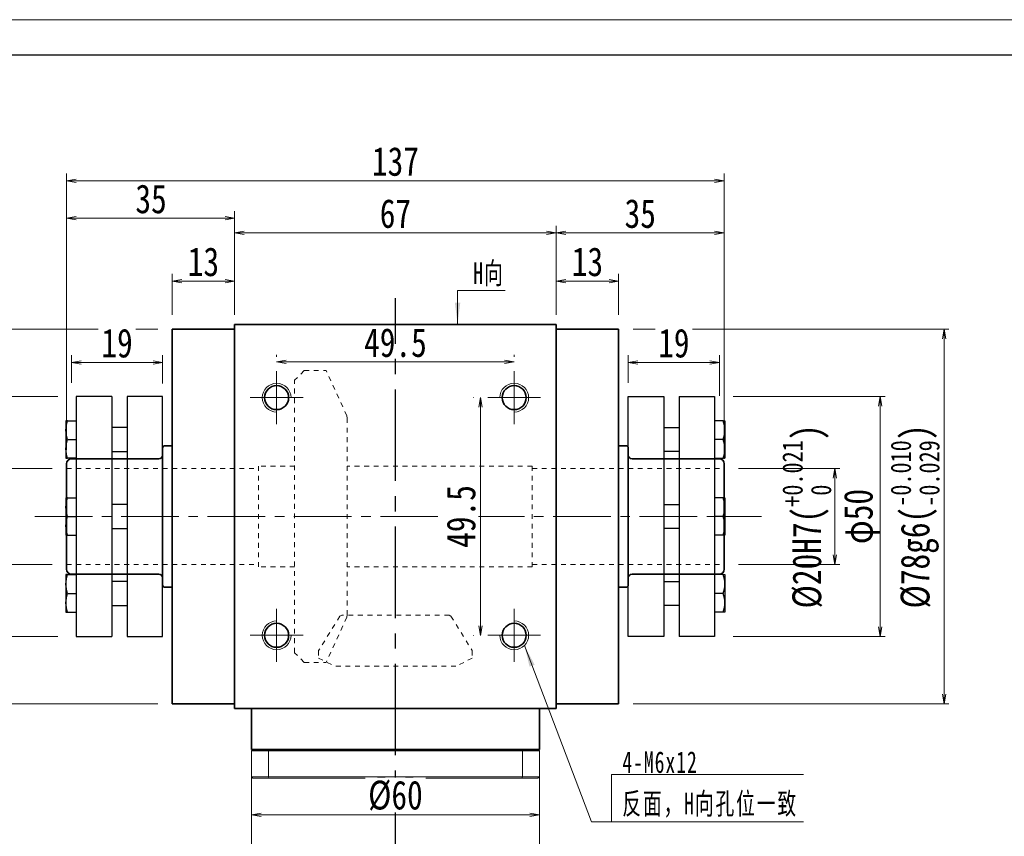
# Model space of a CAD drawing. Header units: millimetres. Extents: x -40 to 588, y -26 to 413.
# Tile 4 of 10: x 69 to 274, y 243 to 413. Entities that reach past the tile are written whole.
import ezdxf

# ---------------------------------------------------------------- set-up
doc = ezdxf.new("R2010")
doc.units = ezdxf.units.MM
for name, pattern in [('CENTER2', [28.575, 19.05, -3.175, 3.175, -3.175]), ('点画线', [18, 12, -2, 2, -2]), ('虚线', [2, 1, -1])]:
    doc.linetypes.add(name, pattern=pattern)
doc.layers.add('3中心线层', color=1, linetype='CENTER2')
for name, color, linetype, lineweight in [('EB0_1', 7, 'Continuous', 35), ('中心线层', 1, '点画线', 18), ('图框_外框线', 7, 'Continuous', 18), ('尺寸线层', 3, 'Continuous', 18), ('粗实线层', 7, 'Continuous', 35), ('虚线层_1', 6, '虚线', 18)]:
    doc.layers.add(name, color=color, linetype=linetype, lineweight=lineweight)
doc.styles.add('宋体', font='SimSun.ttf', dxfattribs={"width": 0.8})
doc.styles.add('标准', font='txt', dxfattribs={"width": 0.667})
doc.dimstyles.new('A水平标注$0', dxfattribs={"dimtxt": 3.5, "dimasz": 2, "dimexe": 1.5, "dimexo": 3, "dimgap": 1.1, "dimtad": 1, "dimtoh": 1, "dimdec": 4, "dimdsep": 46, "dimtxsty": '宋体', "dimblk": 'OPEN', "dimcen": 3, "dimclrd": 3, "dimclre": 3, "dimclrt": 6, "dimadec": 0, "dimazin": 0, "dimtm": 1e-09, "dimtfac": 1, "dimtdec": 4, "dimtix": 1, "dimtmove": 0, "dimatfit": 3, "dimldrblk": 'OPEN', "dimfxl": 1, "dimtfill": 1, "dimtfillclr": 256, "dimlwd": 13, "dimlwe": 13, "dimarcsym": 0})
doc.dimstyles.new('D直径标注φ25', dxfattribs={"dimtxt": 3.5, "dimasz": 2, "dimexe": 1, "dimexo": 3, "dimtad": 1, "dimtoh": 1, "dimdec": 1, "dimdsep": 46, "dimtxsty": '宋体', "dimblk": 'OPEN', "dimcen": 3, "dimclrd": 3, "dimclre": 3, "dimclrt": 130, "dimadec": 0, "dimazin": 0, "dimtm": 1e-09, "dimtfac": 1, "dimtdec": 1, "dimtmove": 0, "dimatfit": 0, "dimldrblk": 'OPEN', "dimfxl": 1, "dimtfill": 1, "dimtfillclr": 256, "dimlwd": 13, "dimlwe": 13, "dimarcsym": 0})

# ---------------------------------------------------------------- blocks, each defined once
blk = doc.blocks.new('_Open')
at = {"color": 0, "linetype": 'ByBlock', "lineweight": -2}
for p, q in [((-1, 0.17), (0, 0)), ((-1, -0.17), (0, 0)), ((0, 0), (-1, 0))]:
    blk.add_line(p, q, dxfattribs=at)
blk = doc.blocks.new('*D19')
at = {"layer": 'Defpoints', "color": 0, "transparency": 16777216}
for p in [(100.98, 348.11), (36.66, 270.11), (100.98, 270.11)]:
    blk.add_point(p, dxfattribs=at)
at = {"layer": '尺寸线层', "color": 3, "lineweight": 13, "transparency": 16777216}
for p, q in [((97.98, 348.11), (35.66, 348.11)), ((36.66, 346.11), (36.66, 272.11)), ((97.98, 270.11), (35.66, 270.11))]:
    blk.add_line(p, q, dxfattribs=at)
at = {"layer": '尺寸线层', "color": 3, "lineweight": 13, "transparency": 16777216, "xscale": 2, "yscale": 2, "zscale": 2}
for p, rotation in [((36.66, 348.11), 90), ((36.66, 270.11), 270)]:
    blk.add_blockref('_Open', p, dxfattribs=dict(at, rotation=rotation))
at = {"layer": '尺寸线层', "color": 130, "transparency": 16777216, "insert": (30.61, 309.2), "char_height": 6, "attachment_point": 5, "rotation": 90, "style": '宋体'}
blk.add_mtext('{\\A1;\\A1;%%C78g6({\\H0.707107x;\\S-0.010^ -0.029;})}', dxfattribs=at)
blk = doc.blocks.new('*D20')
at = {"layer": 'Defpoints', "color": 0, "transparency": 16777216}
for p in [(193.98, 348.11), (193.98, 270.11), (261.78, 270.11)]:
    blk.add_point(p, dxfattribs=at)
at = {"layer": '尺寸线层', "color": 3, "lineweight": 13, "transparency": 16777216}
for p, q in [((196.98, 348.11), (262.78, 348.11)), ((261.78, 346.11), (261.78, 272.11)), ((196.98, 270.11), (262.78, 270.11))]:
    blk.add_line(p, q, dxfattribs=at)
at = {"layer": '尺寸线层', "color": 3, "lineweight": 13, "transparency": 16777216, "xscale": 2, "yscale": 2, "zscale": 2}
for p, rotation in [((261.78, 348.11), 90), ((261.78, 270.11), 270)]:
    blk.add_blockref('_Open', p, dxfattribs=dict(at, rotation=rotation))
at = {"layer": '尺寸线层', "color": 130, "transparency": 16777216, "insert": (255.73, 309.11), "char_height": 6, "attachment_point": 5, "rotation": 90, "style": '宋体'}
blk.add_mtext('{\\A1;\\A1;%%C78g6({\\H0.707107x;\\S-0.010^ -0.029;})}', dxfattribs=at)
blk = doc.blocks.new('*D21')
at = {"layer": 'Defpoints', "color": 0, "transparency": 16777216}
for p in [(180.98, 368.17), (113.98, 349.11), (180.98, 349.11)]:
    blk.add_point(p, dxfattribs=at)
at = {"layer": '尺寸线层', "color": 3, "lineweight": 13, "transparency": 16777216}
for p, q in [((113.98, 352.11), (113.98, 369.67)), ((180.98, 352.11), (180.98, 369.67)), ((115.98, 368.17), (178.98, 368.17))]:
    blk.add_line(p, q, dxfattribs=at)
at = {"layer": '尺寸线层', "color": 3, "lineweight": 13, "transparency": 16777216, "xscale": 2, "yscale": 2, "zscale": 2, "rotation": 180}
blk.add_blockref('_Open', (113.98, 368.17), dxfattribs=at)
at = {"layer": '尺寸线层', "color": 3, "lineweight": 13, "transparency": 16777216, "xscale": 2, "yscale": 2, "zscale": 2}
blk.add_blockref('_Open', (180.98, 368.17), dxfattribs=at)
at = {"layer": '尺寸线层', "color": 6, "transparency": 16777216, "insert": (147.48, 372.17), "char_height": 6, "attachment_point": 5, "style": '宋体', "bg_fill": 3, "box_fill_scale": 1.1, "bg_fill_color": 256, "bg_fill_true_color": 13158600, "bg_fill_transparency": 0}
blk.add_mtext('67', dxfattribs=at)
blk = doc.blocks.new('*D22')
at = {"layer": 'Defpoints', "color": 0, "transparency": 16777216}
for p in [(215.98, 368.17), (180.98, 349.11), (215.98, 318.11)]:
    blk.add_point(p, dxfattribs=at)
at = {"layer": '尺寸线层', "color": 3, "lineweight": 13, "transparency": 16777216}
for p, q in [((180.98, 352.11), (180.98, 369.67)), ((215.98, 321.11), (215.98, 369.67)), ((182.98, 368.17), (213.98, 368.17))]:
    blk.add_line(p, q, dxfattribs=at)
at = {"layer": '尺寸线层', "color": 3, "lineweight": 13, "transparency": 16777216, "xscale": 2, "yscale": 2, "zscale": 2, "rotation": 180}
blk.add_blockref('_Open', (180.98, 368.17), dxfattribs=at)
at = {"layer": '尺寸线层', "color": 3, "lineweight": 13, "transparency": 16777216, "xscale": 2, "yscale": 2, "zscale": 2}
blk.add_blockref('_Open', (215.98, 368.17), dxfattribs=at)
at = {"layer": '尺寸线层', "color": 6, "transparency": 16777216, "insert": (198.48, 372.17), "char_height": 6, "attachment_point": 5, "style": '宋体', "bg_fill": 3, "box_fill_scale": 1.1, "bg_fill_color": 256, "bg_fill_true_color": 13158600, "bg_fill_transparency": 0}
blk.add_mtext('35', dxfattribs=at)
blk = doc.blocks.new('*D23')
at = {"layer": 'Defpoints', "color": 0, "transparency": 16777216}
for p in [(193.98, 358.13), (180.98, 348.11), (193.98, 348.11)]:
    blk.add_point(p, dxfattribs=at)
at = {"layer": '尺寸线层', "color": 3, "lineweight": 13, "transparency": 16777216}
for p, q in [((180.98, 351.11), (180.98, 359.63)), ((193.98, 351.11), (193.98, 359.63)), ((182.98, 358.13), (191.98, 358.13))]:
    blk.add_line(p, q, dxfattribs=at)
at = {"layer": '尺寸线层', "color": 3, "lineweight": 13, "transparency": 16777216, "xscale": 2, "yscale": 2, "zscale": 2, "rotation": 180}
blk.add_blockref('_Open', (180.98, 358.13), dxfattribs=at)
at = {"layer": '尺寸线层', "color": 3, "lineweight": 13, "transparency": 16777216, "xscale": 2, "yscale": 2, "zscale": 2}
blk.add_blockref('_Open', (193.98, 358.13), dxfattribs=at)
at = {"layer": '尺寸线层', "color": 6, "transparency": 16777216, "insert": (187.48, 362.13), "char_height": 6, "attachment_point": 5, "style": '宋体', "bg_fill": 3, "box_fill_scale": 1.1, "bg_fill_color": 256, "bg_fill_true_color": 13158600, "bg_fill_transparency": 0}
blk.add_mtext('13', dxfattribs=at)
blk = doc.blocks.new('*D24')
at = {"layer": 'Defpoints', "color": 0, "transparency": 16777216}
for p in [(78.98, 371.22), (113.98, 349.11), (78.98, 319.99)]:
    blk.add_point(p, dxfattribs=at)
at = {"layer": '尺寸线层', "color": 3, "lineweight": 13, "transparency": 16777216}
for p, q in [((78.98, 322.99), (78.98, 372.72)), ((113.98, 352.11), (113.98, 372.72)), ((111.98, 371.22), (80.98, 371.22))]:
    blk.add_line(p, q, dxfattribs=at)
at = {"layer": '尺寸线层', "color": 3, "lineweight": 13, "transparency": 16777216, "xscale": 2, "yscale": 2, "zscale": 2, "rotation": 180}
blk.add_blockref('_Open', (78.98, 371.22), dxfattribs=at)
at = {"layer": '尺寸线层', "color": 3, "lineweight": 13, "transparency": 16777216, "xscale": 2, "yscale": 2, "zscale": 2}
blk.add_blockref('_Open', (113.98, 371.22), dxfattribs=at)
at = {"layer": '尺寸线层', "color": 6, "transparency": 16777216, "insert": (96.57, 375.22), "char_height": 6, "attachment_point": 5, "style": '宋体', "bg_fill": 3, "box_fill_scale": 1.1, "bg_fill_color": 256, "bg_fill_true_color": 13158600, "bg_fill_transparency": 0}
blk.add_mtext('35', dxfattribs=at)
blk = doc.blocks.new('*D25')
at = {"layer": 'Defpoints', "color": 0, "transparency": 16777216}
for p in [(100.98, 358.13), (100.98, 348.11), (113.98, 348.11)]:
    blk.add_point(p, dxfattribs=at)
at = {"layer": '尺寸线层', "color": 3, "lineweight": 13, "transparency": 16777216}
for p, q in [((100.98, 351.11), (100.98, 359.63)), ((113.98, 351.11), (113.98, 359.63)), ((111.98, 358.13), (102.98, 358.13))]:
    blk.add_line(p, q, dxfattribs=at)
at = {"layer": '尺寸线层', "color": 3, "lineweight": 13, "transparency": 16777216, "xscale": 2, "yscale": 2, "zscale": 2, "rotation": 180}
blk.add_blockref('_Open', (100.98, 358.13), dxfattribs=at)
at = {"layer": '尺寸线层', "color": 3, "lineweight": 13, "transparency": 16777216, "xscale": 2, "yscale": 2, "zscale": 2}
blk.add_blockref('_Open', (113.98, 358.13), dxfattribs=at)
at = {"layer": '尺寸线层', "color": 6, "transparency": 16777216, "insert": (107.48, 362.13), "char_height": 6, "attachment_point": 5, "style": '宋体', "bg_fill": 3, "box_fill_scale": 1.1, "bg_fill_color": 256, "bg_fill_true_color": 13158600, "bg_fill_transparency": 0}
blk.add_mtext('13', dxfattribs=at)
blk = doc.blocks.new('*D26')
at = {"layer": 'Defpoints', "color": 0, "transparency": 16777216}
for p in [(78.98, 379.02), (78.98, 319.99), (215.98, 318.11)]:
    blk.add_point(p, dxfattribs=at)
at = {"layer": '尺寸线层', "color": 3, "lineweight": 13, "transparency": 16777216}
for p, q in [((78.98, 322.99), (78.98, 380.52)), ((215.98, 321.11), (215.98, 380.52)), ((213.98, 379.02), (80.98, 379.02))]:
    blk.add_line(p, q, dxfattribs=at)
at = {"layer": '尺寸线层', "color": 3, "lineweight": 13, "transparency": 16777216, "xscale": 2, "yscale": 2, "zscale": 2, "rotation": 180}
blk.add_blockref('_Open', (78.98, 379.02), dxfattribs=at)
at = {"layer": '尺寸线层', "color": 3, "lineweight": 13, "transparency": 16777216, "xscale": 2, "yscale": 2, "zscale": 2}
blk.add_blockref('_Open', (215.98, 379.02), dxfattribs=at)
at = {"layer": '尺寸线层', "color": 6, "transparency": 16777216, "insert": (147.48, 383.02), "char_height": 6, "attachment_point": 5, "style": '宋体', "bg_fill": 3, "box_fill_scale": 1.1, "bg_fill_color": 256, "bg_fill_true_color": 13158600, "bg_fill_transparency": 0}
blk.add_mtext('137', dxfattribs=at)
blk = doc.blocks.new('*X9')
at = {"layer": '尺寸线层', "linetype": 'Continuous'}
blk.add_hatch(color=0, dxfattribs=at).paths.add_polyline_path([(-18.15, 36.72), (-16.02, 32.72), (-17.07, 32.32)], flags=0)
at = {"layer": '尺寸线层', "color": 0, "linetype": 'Continuous'}
blk.add_line((-18.15, 36.72), (-4.16, 0), dxfattribs=at)
at = {"layer": '尺寸线层', "color": 0}
for p, q in [((0, 9.83), (39.98, 9.83)), ((0, 0), (0, 9.83)), ((0, 0), (39.98, 0)), ((-4.16, 0), (0, 0))]:
    blk.add_line(p, q, dxfattribs=at)
at = {"layer": '尺寸线层', "color": 0, "insert": (2.25, 0.9), "char_height": 4.5, "width": 75.4548, "attachment_point": 7, "line_spacing_factor": 1.15057, "style": '标准'}
blk.add_mtext('\\T1.1;4-M6x12\\P反面，H向孔位一致', dxfattribs=at)
blk = doc.blocks.new('*X10')
at = {"layer": '尺寸线层', "linetype": 'Continuous'}
blk.add_hatch(color=0, dxfattribs=at).paths.add_polyline_path([(-1.02, -7.05), (-1.58, -2.55), (-0.46, -2.55)], flags=0)
at = {"layer": '尺寸线层', "color": 0, "linetype": 'Continuous'}
blk.add_line((-1.02, -7.05), (-1.02, 0), dxfattribs=at)
at = {"layer": '尺寸线层', "color": 0}
for p, q in [((-1.02, 0), (0, 0)), ((0, 0), (8.88, 0)), ((0, 0), (0, 0))]:
    blk.add_line(p, q, dxfattribs=at)
at = {"layer": '尺寸线层', "color": 0, "insert": (2.25, 0.9), "char_height": 4.5, "width": 13.2546, "attachment_point": 7, "line_spacing_factor": 1.15057, "style": '标准'}
blk.add_mtext('\\T1.1;H向', dxfattribs=at)
blk = doc.blocks.new('*D27')
at = {"layer": 'Defpoints', "color": 0, "transparency": 16777216}
for p in [(172.23, 341.3), (122.73, 339.36), (172.23, 339.36)]:
    blk.add_point(p, dxfattribs=at)
at = {"layer": '尺寸线层', "color": 3, "lineweight": 13, "transparency": 16777216}
for p, q in [((122.73, 342.36), (122.73, 342.8)), ((172.23, 342.36), (172.23, 342.8)), ((124.73, 341.3), (170.23, 341.3))]:
    blk.add_line(p, q, dxfattribs=at)
at = {"layer": '尺寸线层', "color": 3, "lineweight": 13, "transparency": 16777216, "xscale": 2, "yscale": 2, "zscale": 2, "rotation": 180}
blk.add_blockref('_Open', (122.73, 341.3), dxfattribs=at)
at = {"layer": '尺寸线层', "color": 3, "lineweight": 13, "transparency": 16777216, "xscale": 2, "yscale": 2, "zscale": 2}
blk.add_blockref('_Open', (172.23, 341.3), dxfattribs=at)
at = {"layer": '尺寸线层', "color": 6, "transparency": 16777216, "insert": (147.48, 345.3), "char_height": 6, "attachment_point": 5, "style": '宋体', "bg_fill": 3, "box_fill_scale": 1.1, "bg_fill_color": 256, "bg_fill_true_color": 13158600, "bg_fill_transparency": 0}
blk.add_mtext('49.5', dxfattribs=at)
blk = doc.blocks.new('*D28')
at = {"layer": 'Defpoints', "color": 0, "transparency": 16777216}
for p in [(166.73, 333.86), (165.18, 284.36), (166.73, 284.36)]:
    blk.add_point(p, dxfattribs=at)
at = {"layer": '尺寸线层', "color": 3, "lineweight": 13, "transparency": 16777216}
for p, q in [((163.73, 333.86), (163.68, 333.86)), ((165.18, 331.86), (165.18, 286.36)), ((163.73, 284.36), (163.68, 284.36))]:
    blk.add_line(p, q, dxfattribs=at)
at = {"layer": '尺寸线层', "color": 3, "lineweight": 13, "transparency": 16777216, "xscale": 2, "yscale": 2, "zscale": 2}
for p, rotation in [((165.18, 333.86), 90), ((165.18, 284.36), 270)]:
    blk.add_blockref('_Open', p, dxfattribs=dict(at, rotation=rotation))
at = {"layer": '尺寸线层', "color": 6, "transparency": 16777216, "insert": (161.18, 309.11), "char_height": 6, "attachment_point": 5, "rotation": 90, "style": '宋体', "bg_fill": 3, "box_fill_scale": 1.1, "bg_fill_color": 256, "bg_fill_true_color": 13158600, "bg_fill_transparency": 0}
blk.add_mtext('49.5', dxfattribs=at)
blk = doc.blocks.new('*D13')
at = {"layer": 'Defpoints', "color": 0, "transparency": 16777216}
for p in [(78.98, 319.11), (61.93, 299.11), (78.98, 299.11)]:
    blk.add_point(p, dxfattribs=at)
at = {"layer": '尺寸线层', "color": 3, "lineweight": 13, "transparency": 16777216}
for p, q in [((75.98, 319.11), (60.93, 319.11)), ((61.93, 317.11), (61.93, 301.11)), ((75.98, 299.11), (60.93, 299.11))]:
    blk.add_line(p, q, dxfattribs=at)
at = {"layer": '尺寸线层', "color": 3, "lineweight": 13, "transparency": 16777216, "xscale": 2, "yscale": 2, "zscale": 2}
for p, rotation in [((61.93, 319.11), 90), ((61.93, 299.11), 270)]:
    blk.add_blockref('_Open', p, dxfattribs=dict(at, rotation=rotation))
at = {"layer": '尺寸线层', "color": 130, "transparency": 16777216, "insert": (56.07, 309.11), "char_height": 6, "attachment_point": 5, "rotation": 90, "style": '宋体'}
blk.add_mtext('{\\A1;\\A1;%%C20H7({\\H0.707107x;\\S+0.021^  0;})}', dxfattribs=at)
blk = doc.blocks.new('*D14')
at = {"layer": 'Defpoints', "color": 0, "transparency": 16777216}
for p in [(98.98, 341.19), (79.98, 333.96), (98.98, 333.81)]:
    blk.add_point(p, dxfattribs=at)
at = {"layer": '尺寸线层', "color": 3, "lineweight": 13, "transparency": 16777216}
for p, q in [((79.98, 336.96), (79.98, 342.69)), ((98.98, 336.81), (98.98, 342.69)), ((81.98, 341.19), (96.98, 341.19))]:
    blk.add_line(p, q, dxfattribs=at)
at = {"layer": '尺寸线层', "color": 3, "lineweight": 13, "transparency": 16777216, "xscale": 2, "yscale": 2, "zscale": 2, "rotation": 180}
blk.add_blockref('_Open', (79.98, 341.19), dxfattribs=at)
at = {"layer": '尺寸线层', "color": 3, "lineweight": 13, "transparency": 16777216, "xscale": 2, "yscale": 2, "zscale": 2}
blk.add_blockref('_Open', (98.98, 341.19), dxfattribs=at)
at = {"layer": '尺寸线层', "color": 6, "transparency": 16777216, "insert": (89.48, 345.19), "char_height": 6, "attachment_point": 5, "style": '宋体', "bg_fill": 3, "box_fill_scale": 1.1, "bg_fill_color": 256, "bg_fill_true_color": 13158600, "bg_fill_transparency": 0}
blk.add_mtext('19', dxfattribs=at)
blk = doc.blocks.new('*D15')
at = {"layer": 'Defpoints', "color": 0, "transparency": 16777216}
for p in [(80.13, 334.11), (47.9, 284.11), (80.13, 284.11)]:
    blk.add_point(p, dxfattribs=at)
at = {"layer": '尺寸线层', "color": 3, "lineweight": 13, "transparency": 16777216}
for p, q in [((77.13, 334.11), (46.9, 334.11)), ((47.9, 332.11), (47.9, 286.11)), ((77.13, 284.11), (46.9, 284.11))]:
    blk.add_line(p, q, dxfattribs=at)
at = {"layer": '尺寸线层', "color": 3, "lineweight": 13, "transparency": 16777216, "xscale": 2, "yscale": 2, "zscale": 2}
for p, rotation in [((47.9, 334.11), 90), ((47.9, 284.11), 270)]:
    blk.add_blockref('_Open', p, dxfattribs=dict(at, rotation=rotation))
at = {"layer": '尺寸线层', "color": 130, "transparency": 16777216, "insert": (44.14, 309.2), "char_height": 6, "attachment_point": 5, "rotation": 90, "style": '宋体'}
blk.add_mtext('φ50', dxfattribs=at)
blk = doc.blocks.new('*D16')
at = {"layer": 'Defpoints', "color": 0, "transparency": 16777216}
for p in [(214.83, 334.11), (214.83, 284.11), (248.47, 284.11)]:
    blk.add_point(p, dxfattribs=at)
at = {"layer": '尺寸线层', "color": 3, "lineweight": 13, "transparency": 16777216}
for p, q in [((217.83, 334.11), (249.47, 334.11)), ((248.47, 332.11), (248.47, 286.11)), ((217.83, 284.11), (249.47, 284.11))]:
    blk.add_line(p, q, dxfattribs=at)
at = {"layer": '尺寸线层', "color": 3, "lineweight": 13, "transparency": 16777216, "xscale": 2, "yscale": 2, "zscale": 2}
for p, rotation in [((248.47, 334.11), 90), ((248.47, 284.11), 270)]:
    blk.add_blockref('_Open', p, dxfattribs=dict(at, rotation=rotation))
at = {"layer": '尺寸线层', "color": 130, "transparency": 16777216, "insert": (244.71, 309.11), "char_height": 6, "attachment_point": 5, "rotation": 90, "style": '宋体'}
blk.add_mtext('φ50', dxfattribs=at)
blk = doc.blocks.new('*D17')
at = {"layer": 'Defpoints', "color": 0, "transparency": 16777216}
for p in [(215.98, 319.11), (215.98, 299.11), (239.03, 299.11)]:
    blk.add_point(p, dxfattribs=at)
at = {"layer": '尺寸线层', "color": 3, "lineweight": 13, "transparency": 16777216}
for p, q in [((218.98, 319.11), (240.03, 319.11)), ((239.03, 317.11), (239.03, 301.11)), ((218.98, 299.11), (240.03, 299.11))]:
    blk.add_line(p, q, dxfattribs=at)
at = {"layer": '尺寸线层', "color": 3, "lineweight": 13, "transparency": 16777216, "xscale": 2, "yscale": 2, "zscale": 2}
for p, rotation in [((239.03, 319.11), 90), ((239.03, 299.11), 270)]:
    blk.add_blockref('_Open', p, dxfattribs=dict(at, rotation=rotation))
at = {"layer": '尺寸线层', "color": 130, "transparency": 16777216, "insert": (233.17, 309.11), "char_height": 6, "attachment_point": 5, "rotation": 90, "style": '宋体'}
blk.add_mtext('{\\A1;\\A1;%%C20H7({\\H0.707107x;\\S+0.021^  0;})}', dxfattribs=at)
blk = doc.blocks.new('*D18')
at = {"layer": 'Defpoints', "color": 0, "transparency": 16777216}
for p in [(214.98, 341.19), (195.98, 333.96), (214.98, 331.25)]:
    blk.add_point(p, dxfattribs=at)
at = {"layer": '尺寸线层', "color": 3, "lineweight": 13, "transparency": 16777216}
for p, q in [((195.98, 336.96), (195.98, 342.69)), ((214.98, 334.25), (214.98, 342.69)), ((197.98, 341.19), (212.98, 341.19))]:
    blk.add_line(p, q, dxfattribs=at)
at = {"layer": '尺寸线层', "color": 3, "lineweight": 13, "transparency": 16777216, "xscale": 2, "yscale": 2, "zscale": 2, "rotation": 180}
blk.add_blockref('_Open', (195.98, 341.19), dxfattribs=at)
at = {"layer": '尺寸线层', "color": 3, "lineweight": 13, "transparency": 16777216, "xscale": 2, "yscale": 2, "zscale": 2}
blk.add_blockref('_Open', (214.98, 341.19), dxfattribs=at)
at = {"layer": '尺寸线层', "color": 6, "transparency": 16777216, "insert": (205.48, 345.19), "char_height": 6, "attachment_point": 5, "style": '宋体', "bg_fill": 3, "box_fill_scale": 1.1, "bg_fill_color": 256, "bg_fill_true_color": 13158600, "bg_fill_transparency": 0}
blk.add_mtext('19', dxfattribs=at)
blk = doc.blocks.new('*D46')
at = {"layer": 'Defpoints', "color": 0, "transparency": 16777216}
for p in [(177.48, 246.96), (117.48, 245.39), (177.48, 245.39)]:
    blk.add_point(p, dxfattribs=at)
at = {"layer": '尺寸线层', "color": 3, "lineweight": 13, "transparency": 16777216}
for p, q in [((117.48, 248.39), (117.48, 248.46)), ((177.48, 248.39), (177.48, 248.46)), ((119.48, 246.96), (175.48, 246.96))]:
    blk.add_line(p, q, dxfattribs=at)
at = {"layer": '尺寸线层', "color": 3, "lineweight": 13, "transparency": 16777216, "xscale": 2, "yscale": 2, "zscale": 2, "rotation": 180}
blk.add_blockref('_Open', (117.48, 246.96), dxfattribs=at)
at = {"layer": '尺寸线层', "color": 3, "lineweight": 13, "transparency": 16777216, "xscale": 2, "yscale": 2, "zscale": 2}
blk.add_blockref('_Open', (177.48, 246.96), dxfattribs=at)
at = {"layer": '尺寸线层', "color": 6, "transparency": 16777216, "insert": (147.48, 250.96), "char_height": 6, "attachment_point": 5, "style": '宋体', "bg_fill": 3, "box_fill_scale": 1.1, "bg_fill_color": 256, "bg_fill_true_color": 13158600, "bg_fill_transparency": 0}
blk.add_mtext('{%%c60}{}{}', dxfattribs=at)

msp = doc.modelspace()

# ---------------------------------------------------------------- linework, layer by layer
at = {"color": 7, "linetype": 'Continuous', "lineweight": 25}
for p, q in [((78.83393, 313.01839), (78.83393, 311.06526)), ((79.18282, 313.01839), (80.97679, 313.01839)), ((215.77075, 313.01839), (213.97679, 313.01839)), ((216.11964, 313.01839), (216.11964, 311.06526)), ((78.83393, 311.06526), (78.83393, 307.15901)), ((91.58393, 311.61214), (88.36964, 311.61214)), ((203.36964, 311.61214), (206.58393, 311.61214)), ((216.11964, 311.06526), (216.11964, 307.15901)), ((79.18282, 309.11214), (80.97679, 309.11214)), ((215.77075, 309.11214), (213.97679, 309.11214)), ((78.83393, 307.15901), (78.83393, 305.20589)), ((88.36964, 306.61214), (91.58393, 306.61214)), ((206.58393, 306.61214), (203.36964, 306.61214)), ((216.11964, 307.15901), (216.11964, 305.20589)), ((79.18282, 305.20589), (80.97679, 305.20589)), ((215.77075, 305.20589), (213.97679, 305.20589)), ((78.83393, 296.99692), (78.83393, 295.04379)), ((79.18282, 296.99692), (80.97679, 296.99692)), ((91.58393, 295.59067), (88.36964, 295.59067)), ((203.36964, 295.59067), (206.58393, 295.59067)), ((215.77075, 296.99692), (213.97679, 296.99692)), ((216.11964, 296.99692), (216.11964, 295.04379)), ((78.83393, 295.04379), (78.83393, 291.13754)), ((216.11964, 295.04379), (216.11964, 291.13754)), ((79.18282, 293.09067), (80.97679, 293.09067)), ((215.77075, 293.09067), (213.97679, 293.09067)), ((78.83393, 291.13754), (78.83393, 289.18442)), ((88.36964, 290.59067), (91.58393, 290.59067)), ((206.58393, 290.59067), (203.36964, 290.59067)), ((216.11964, 291.13754), (216.11964, 289.18442)), ((79.18282, 289.18442), (80.97679, 289.18442)), ((215.77075, 289.18442), (213.97679, 289.18442)), ((80.97679, 284.11214), (88.36964, 284.11214)), ((91.58393, 284.11214), (98.97679, 284.11214)), ((203.36964, 284.11214), (195.97679, 284.11214)), ((213.97679, 284.11214), (206.58393, 284.11214))]:
    msp.add_line(p, q, dxfattribs=at)
at = {"color": 7, "linetype": 'Continuous', "lineweight": 15}
for p, q in [((117.77679, 260.61214), (117.47679, 260.31214)), ((117.77679, 260.61214), (121.13291, 260.61214)), ((121.01927, 260.31214), (121.13291, 260.61214)), ((121.13291, 260.61214), (173.82067, 260.61214)), ((173.9343, 260.31214), (173.82067, 260.61214)), ((173.82067, 260.61214), (177.17679, 260.61214)), ((177.47679, 260.31214), (177.17679, 260.61214)), ((121.01927, 260.31214), (117.47679, 260.31214)), ((117.47679, 254.91214), (117.47679, 260.31214)), ((173.9343, 260.31214), (121.01927, 260.31214)), ((121.01927, 260.31214), (121.01927, 254.91214)), ((173.9343, 254.91214), (173.9343, 260.31214)), ((177.47679, 260.31214), (173.9343, 260.31214)), ((177.47679, 260.31214), (177.47679, 254.91214)), ((117.47679, 254.91214), (117.47679, 235.86214)), ((117.47679, 254.91214), (121.01927, 254.91214)), ((117.77679, 254.61214), (117.47679, 254.91214)), ((121.13291, 254.61214), (117.77679, 254.61214)), ((121.01927, 254.91214), (147.47679, 254.91214)), ((121.13291, 254.61214), (121.01927, 254.91214)), ((143.24477, 254.61214), (121.13291, 254.61214)), ((147.47679, 254.91214), (173.9343, 254.91214)), ((173.82067, 254.61214), (151.70881, 254.61214)), ((173.9343, 254.91214), (173.82067, 254.61214)), ((177.17679, 254.61214), (173.82067, 254.61214)), ((173.9343, 254.91214), (177.47679, 254.91214)), ((177.47679, 254.91214), (177.17679, 254.61214)), ((177.47679, 235.86214), (177.47679, 254.91214))]:
    msp.add_line(p, q, dxfattribs=at)
for start, end in [(90, 98.1096145), (81.8903855, 90)]:
    msp.add_arc((147.47679, 224.91214), 30, start, end, dxfattribs=at)
at = {"color": 7, "linetype": 'Continuous', "lineweight": 25}
for points in [[(78.83393, 311.06526), (78.83393, 311.73188), (78.97011, 312.38026), (79.18282, 313.01839)], [(79.18282, 313.01839), (78.97011, 313.01839), (78.83393, 313.01839), (78.83393, 313.01839)], [(216.11964, 311.06526), (216.11964, 311.73188), (215.98346, 312.38026), (215.77075, 313.01839)], [(215.77075, 313.01839), (215.98346, 313.01839), (216.11964, 313.01839), (216.11964, 313.01839)], [(79.18282, 309.11214), (78.97011, 309.75026), (78.83393, 310.39864), (78.83393, 311.06526)], [(215.77075, 309.11214), (215.98346, 309.75026), (216.11964, 310.39864), (216.11964, 311.06526)], [(78.83393, 307.15901), (78.83393, 307.82563), (78.97011, 308.47401), (79.18282, 309.11214)], [(216.11964, 307.15901), (216.11964, 307.82563), (215.98346, 308.47401), (215.77075, 309.11214)], [(79.18282, 305.20589), (78.97011, 305.84401), (78.83393, 306.49239), (78.83393, 307.15901)], [(215.77075, 305.20589), (215.98346, 305.84401), (216.11964, 306.49239), (216.11964, 307.15901)], [(78.83393, 305.20589), (78.83393, 305.20589), (78.97011, 305.20589), (79.18282, 305.20589)], [(216.11964, 305.20589), (216.11964, 305.20589), (215.98346, 305.20589), (215.77075, 305.20589)], [(78.83393, 295.04379), (78.83393, 295.71041), (78.97011, 296.35879), (79.18282, 296.99692)], [(79.18282, 296.99692), (78.97011, 296.99692), (78.83393, 296.99692), (78.83393, 296.99692)], [(216.11964, 295.04379), (216.11964, 295.71041), (215.98346, 296.35879), (215.77075, 296.99692)], [(215.77075, 296.99692), (215.98346, 296.99692), (216.11964, 296.99692), (216.11964, 296.99692)], [(79.18282, 293.09067), (78.97011, 293.72879), (78.83393, 294.37717), (78.83393, 295.04379)], [(215.77075, 293.09067), (215.98346, 293.72879), (216.11964, 294.37717), (216.11964, 295.04379)], [(78.83393, 291.13754), (78.83393, 291.80416), (78.97011, 292.45254), (79.18282, 293.09067)], [(216.11964, 291.13754), (216.11964, 291.80416), (215.98346, 292.45254), (215.77075, 293.09067)], [(79.18282, 289.18442), (78.97011, 289.82254), (78.83393, 290.47092), (78.83393, 291.13754)], [(215.77075, 289.18442), (215.98346, 289.82254), (216.11964, 290.47092), (216.11964, 291.13754)], [(78.83393, 289.18442), (78.83393, 289.18442), (78.97011, 289.18442), (79.18282, 289.18442)], [(216.11964, 289.18442), (216.11964, 289.18442), (215.98346, 289.18442), (215.77075, 289.18442)]]:
    msp.add_open_spline(points, degree=3, dxfattribs=at)
at = {"layer": 'EB0_1'}
msp.add_line((177.47679, 260.61214), (117.47679, 260.61214), dxfattribs=at)
msp.add_line((177.47679, 260.61214), (117.47679, 260.61214), dxfattribs=at)
msp.add_line((177.47679, 260.61214), (117.47679, 260.61214), dxfattribs=at)
msp.add_line((177.47679, 260.61214), (117.47679, 260.61214), dxfattribs=at)
at = {"layer": '中心线层'}
for p, q in [((72.34219, 309.11214), (223.70726, 309.11214)), ((122.72679, 289.86214), (122.72679, 278.86214)), ((172.22679, 289.86214), (172.22679, 278.86214)), ((117.22679, 284.36214), (128.22679, 284.36214)), ((177.72679, 284.36214), (166.72679, 284.36214))]:
    msp.add_line(p, q, dxfattribs=at)
at = {"layer": '图框_外框线', "color": 3}
msp.add_lwpolyline([(-36.4167, -25.50093), (583.08877, -25.50093), (583.08877, 412.57794), (-36.4167, 412.57794)], close=True, dxfattribs=at)
at = {"layer": '图框_外框线', "color": 3, "lineweight": 25}
msp.add_lwpolyline([(0.45863, -18.12586), (575.71371, -18.12586), (575.71371, 405.20288), (0.45863, 405.20288)], close=True, dxfattribs=at)
at = {"layer": '粗实线层'}
for p, q in [((113.97679, 349.11214), (113.97679, 269.11214)), ((113.97679, 349.11214), (180.97679, 349.11214)), ((180.97679, 349.11214), (180.97679, 269.11214)), ((113.97679, 348.11214), (100.97679, 348.11214)), ((100.97679, 348.11214), (100.97679, 270.11214)), ((180.97679, 348.11214), (193.97679, 348.11214)), ((193.97679, 348.11214), (193.97679, 270.11214)), ((98.97679, 294.86214), (98.97679, 323.36214)), ((100.97679, 323.86214), (99.47679, 323.86214)), ((79.97679, 297.11214), (98.17679, 297.11214)), ((214.97679, 297.11214), (196.77679, 297.11214)), ((100.97679, 294.36214), (99.47679, 294.36214)), ((193.97679, 294.36214), (195.47679, 294.36214)), ((113.97679, 270.11214), (100.97679, 270.11214)), ((113.97679, 269.11214), (180.97679, 269.11214)), ((117.47679, 260.61214), (117.47679, 269.11214)), ((177.47679, 260.61214), (177.47679, 269.11214)), ((180.97679, 270.11214), (193.97679, 270.11214))]:
    msp.add_line(p, q, dxfattribs=at)
for centre in [(122.72679, 284.36214), (172.22679, 284.36214)]:
    msp.add_circle(centre, 2.5, dxfattribs=at)
for centre, radius, start, end in [((99.47679, 323.36214), 0.5, 89.9999999, 180), ((79.97679, 298.11214), 1, 180, 269.9999984), ((214.97679, 298.11214), 1, 270.0000016, 0), ((98.17679, 296.31214), 0.8, 360, 89.9999993), ((196.77679, 296.31214), 0.8, 90.0000007, 180), ((99.47679, 294.86214), 0.5, 180, 270.0000001), ((195.47679, 294.86214), 0.5, 269.9999999, 0)]:
    msp.add_arc(centre, radius, start, end, dxfattribs=at)
at = {"layer": '粗实线层', "lineweight": 18}
for centre, start, end in [((122.72679, 284.36214), 90, 0), ((172.22679, 284.36214), 180, 90)]:
    msp.add_arc(centre, 3, start, end, dxfattribs=at)
at = {"layer": '虚线层_1', "linetype": '虚线', "lineweight": 18}
for p, q in [((128.47679, 339.48714), (126.47679, 337.48714)), ((128.47679, 339.48714), (133.05679, 339.48714)), ((137.32338, 330.09587), (133.05679, 339.48714)), ((126.47679, 280.73714), (126.47679, 337.48714)), ((137.42679, 329.61826), (137.32338, 330.09587)), ((137.42679, 288.60602), (137.42679, 329.61826)), ((78.97679, 299.11214), (118.97679, 299.11214)), ((126.47679, 298.61214), (118.97679, 298.61214)), ((175.97679, 299.11214), (215.97679, 299.11214)), ((135.90299, 288.34947), (131.46679, 281.17141)), ((137.32338, 288.12841), (133.05679, 278.73714)), ((136.28442, 288.56214), (135.90299, 288.34947)), ((158.66915, 288.56214), (136.28442, 288.56214)), ((137.32338, 288.12841), (137.42679, 288.60602)), ((159.05058, 288.34947), (158.66915, 288.56214)), ((159.05058, 288.34947), (163.48679, 281.17141)), ((131.46679, 281.17141), (131.46679, 279.61507)), ((163.48679, 281.17141), (163.48679, 279.61507)), ((128.47679, 278.73714), (126.47679, 280.73714)), ((131.46679, 279.61507), (134.87667, 277.91214)), ((163.48679, 279.61507), (160.0769, 277.91214)), ((128.47679, 278.73714), (133.05679, 278.73714)), ((160.0769, 277.91214), (134.87667, 277.91214))]:
    msp.add_line(p, q, dxfattribs=at)

# ---------------------------------------------------------------- block references
at = {"layer": '尺寸线层'}
msp.add_blockref('*X9', (192.4971, 245.51629), dxfattribs=at)

# ---------------------------------------------------------------- dimensions: what is measured, and where the dimension line sits
dim = msp.add_linear_dim(base=(36.65948, 270.11214), p1=(100.97679, 348.11214), p2=(100.97679, 270.11214), angle=270, text='{\\A1;\\A1;%%C78g6({\\H0.707107x;\\S-0.010^ -0.029;})}', dimstyle='D直径标注φ25', override={"dimtxt": 6, "dimpost": 'φ<>', "dimtfill": 0}, dxfattribs=at)
dim.commit()
dim.dimension.update_dxf_attribs({"geometry": '*D19', "text_midpoint": (36.65948, 309.20161), "dimtype": 160})
dim = msp.add_linear_dim(base=(261.78163, 270.11214), p1=(193.97679, 348.11214), p2=(193.97679, 270.11214), angle=270, text='{\\A1;\\A1;%%C78g6({\\H0.707107x;\\S-0.010^ -0.029;})}', dimstyle='D直径标注φ25', override={"dimtxt": 6, "dimpost": 'φ<>', "dimtfill": 0}, dxfattribs=at)
dim.commit()
dim.dimension.update_dxf_attribs({"geometry": '*D20', "text_midpoint": (255.73185, 309.11214)})

# ---------------------------------------------------------------- next in the draw order: dimensions: what is measured, and where the dimension line sits
dim = msp.add_linear_dim(base=(180.97679, 368.17126), p1=(113.97679, 349.11214), p2=(180.97679, 349.11214), dimstyle='A水平标注$0', override={"dimtxt": 6, "dimgap": 1, "dimblk": 'Open', "dimtfill": 1, "dimtfillclr": 256}, dxfattribs=at)
dim.commit()
dim.dimension.update_dxf_attribs({"geometry": '*D21', "text_midpoint": (147.47679, 372.17126)})

# ---------------------------------------------------------------- next in the draw order: dimensions: what is measured, and where the dimension line sits
dim = msp.add_linear_dim(base=(78.97679, 371.21757), p1=(113.97679, 349.11214), p2=(78.97679, 319.9881), dimstyle='A水平标注$0', override={"dimtxt": 6, "dimgap": 1, "dimblk": 'Open', "dimtfill": 1, "dimtfillclr": 256}, dxfattribs=at)
dim.commit()
dim.dimension.update_dxf_attribs({"geometry": '*D24', "text_midpoint": (96.56645, 371.21757), "dimtype": 160})
dim = msp.add_linear_dim(base=(215.97679, 368.17126), p1=(180.97679, 349.11214), p2=(215.97679, 318.11214), dimstyle='A水平标注$0', override={"dimtxt": 6, "dimgap": 1, "dimblk": 'Open', "dimtfill": 1, "dimtfillclr": 256}, dxfattribs=at)
dim.commit()
dim.dimension.update_dxf_attribs({"geometry": '*D22', "text_midpoint": (198.47679, 372.17126)})

# ---------------------------------------------------------------- next in the draw order: dimensions: what is measured, and where the dimension line sits
for base, p1, p2, picture, middle in [((100.97679, 358.12858), (113.97679, 348.11214), (100.97679, 348.11214), '*D25', (107.47679, 362.12858)), ((193.97679, 358.12858), (180.97679, 348.11214), (193.97679, 348.11214), '*D23', (187.47679, 362.12858))]:
    dim = msp.add_linear_dim(base=base, p1=p1, p2=p2, dimstyle='A水平标注$0', override={"dimtxt": 6, "dimgap": 1, "dimblk": 'Open', "dimtfill": 1, "dimtfillclr": 256}, dxfattribs=at)
    dim.commit()
    dim.dimension.update_dxf_attribs({"geometry": picture, "text_midpoint": middle})

# ---------------------------------------------------------------- next in the draw order: dimensions: what is measured, and where the dimension line sits
dim = msp.add_linear_dim(base=(78.97679, 379.02394), p1=(215.97679, 318.11214), p2=(78.97679, 319.9881), dimstyle='A水平标注$0', override={"dimtxt": 6, "dimgap": 1, "dimblk": 'Open', "dimtfill": 1, "dimtfillclr": 256}, dxfattribs=at)
dim.commit()
dim.dimension.update_dxf_attribs({"geometry": '*D26', "text_midpoint": (147.47679, 383.02394)})

# ---------------------------------------------------------------- next in the draw order: linework, layer by layer
at = {"color": 7, "linetype": 'Continuous', "lineweight": 25}
for p, q in [((78.83393, 329.03986), (78.83393, 327.08673)), ((79.18282, 329.03986), (80.97679, 329.03986)), ((215.77075, 329.03986), (213.97679, 329.03986)), ((216.11964, 329.03986), (216.11964, 327.08673)), ((78.83393, 327.08673), (78.83393, 323.18048)), ((91.58393, 327.63361), (88.36964, 327.63361)), ((203.36964, 327.63361), (206.58393, 327.63361)), ((216.11964, 327.08673), (216.11964, 323.18048)), ((79.18282, 325.13361), (80.97679, 325.13361)), ((215.77075, 325.13361), (213.97679, 325.13361)), ((78.83393, 323.18048), (78.83393, 321.22736)), ((88.36964, 322.63361), (91.58393, 322.63361)), ((206.58393, 322.63361), (203.36964, 322.63361)), ((216.11964, 323.18048), (216.11964, 321.22736)), ((80.97679, 321.22736), (79.18282, 321.22736)), ((213.97679, 321.22736), (215.77075, 321.22736))]:
    msp.add_line(p, q, dxfattribs=at)
for points in [[(78.83393, 327.08673), (78.83393, 327.75335), (78.97011, 328.40173), (79.18282, 329.03986)], [(79.18282, 329.03986), (78.97011, 329.03986), (78.83393, 329.03986), (78.83393, 329.03986)], [(216.11964, 327.08673), (216.11964, 327.75335), (215.98346, 328.40173), (215.77075, 329.03986)], [(215.77075, 329.03986), (215.98346, 329.03986), (216.11964, 329.03986), (216.11964, 329.03986)], [(79.18282, 325.13361), (78.97011, 325.77173), (78.83393, 326.42011), (78.83393, 327.08673)], [(215.77075, 325.13361), (215.98346, 325.77173), (216.11964, 326.42011), (216.11964, 327.08673)], [(78.83393, 323.18048), (78.83393, 323.8471), (78.97011, 324.49548), (79.18282, 325.13361)], [(216.11964, 323.18048), (216.11964, 323.8471), (215.98346, 324.49548), (215.77075, 325.13361)], [(79.18282, 321.22736), (78.97011, 321.86548), (78.83393, 322.51386), (78.83393, 323.18048)], [(215.77075, 321.22736), (215.98346, 321.86548), (216.11964, 322.51386), (216.11964, 323.18048)], [(78.83393, 321.22736), (78.83393, 321.22736), (78.97011, 321.22736), (79.18282, 321.22736)], [(216.11964, 321.22736), (216.11964, 321.22736), (215.98346, 321.22736), (215.77075, 321.22736)]]:
    msp.add_open_spline(points, degree=3, dxfattribs=at)
at = {"layer": '中心线层'}
for p, q in [((122.72679, 328.36214), (122.72679, 339.36214)), ((172.22679, 328.36214), (172.22679, 339.36214)), ((117.22679, 333.86214), (128.22679, 333.86214)), ((177.72679, 333.86214), (166.72679, 333.86214))]:
    msp.add_line(p, q, dxfattribs=at)
at = {"layer": '粗实线层'}
for p, q in [((193.97679, 323.86214), (195.47679, 323.86214)), ((195.97679, 294.86214), (195.97679, 323.36214)), ((78.97679, 320.11214), (78.97679, 298.11214)), ((98.17679, 321.11214), (79.97679, 321.11214)), ((196.77679, 321.11214), (214.97679, 321.11214)), ((215.97679, 320.11214), (215.97679, 298.11214))]:
    msp.add_line(p, q, dxfattribs=at)
for centre in [(122.72679, 333.86214), (172.22679, 333.86214)]:
    msp.add_circle(centre, 2.5, dxfattribs=at)
at = {"layer": '粗实线层', "lineweight": 18}
for centre, start, end in [((122.72679, 333.86214), 0, 270), ((172.22679, 333.86214), 270, 180)]:
    msp.add_arc(centre, 3, start, end, dxfattribs=at)
at = {"layer": '粗实线层'}
for centre, radius, start, end in [((195.47679, 323.36214), 0.5, 360, 90.0000001), ((79.97679, 320.11214), 1, 90.0000006, 179.9999988), ((98.17679, 321.91214), 0.8, 270.0000017, 359.999998), ((196.77679, 321.91214), 0.8, 180.0000021, 269.9999983), ((214.97679, 320.11214), 1, 359.9999988, 89.999997)]:
    msp.add_arc(centre, radius, start, end, dxfattribs=at)
at = {"layer": '虚线层_1', "linetype": '虚线', "lineweight": 18}
for p, q in [((78.97679, 319.11214), (118.97679, 319.11214)), ((118.97679, 298.61214), (118.97679, 319.61214)), ((126.47679, 319.61214), (118.97679, 319.61214)), ((175.97679, 298.61214), (175.97679, 319.61214)), ((175.97679, 319.11214), (215.97679, 319.11214))]:
    msp.add_line(p, q, dxfattribs=at)

# ---------------------------------------------------------------- next in the draw order: block references
at = {"layer": '尺寸线层'}
msp.add_blockref('*X10', (161.44717, 356.16358), dxfattribs=at)

# ---------------------------------------------------------------- next in the draw order: dimensions: what is measured, and where the dimension line sits
for base, p1, p2, picture, middle in [((61.93093, 299.11214), (78.97679, 319.11214), (78.97679, 299.11214), '*D13', (61.93093, 309.11214)), ((239.03079, 299.11214), (215.97679, 319.11214), (215.97679, 299.11214), '*D17', (239.03079, 309.11214))]:
    dim = msp.add_linear_dim(base=base, p1=p1, p2=p2, angle=270, text='{\\A1;\\A1;%%C20H7({\\H0.707107x;\\S+0.021^  0;})}', dimstyle='D直径标注φ25', override={"dimtxt": 6, "dimpost": 'φ<>', "dimtfill": 0}, dxfattribs=at)
    dim.commit()
    dim.dimension.update_dxf_attribs({"geometry": picture, "text_midpoint": middle, "dimtype": 160})
dim = msp.add_linear_dim(base=(248.46841, 284.11214), p1=(214.82679, 334.11214), p2=(214.82679, 284.11214), angle=270, dimstyle='D直径标注φ25', override={"dimtxt": 6, "dimpost": 'φ<>', "dimtfill": 0}, dxfattribs=at)
dim.commit()
dim.dimension.update_dxf_attribs({"geometry": '*D16', "text_midpoint": (244.70933, 309.11214)})

# ---------------------------------------------------------------- next in the draw order: dimensions: what is measured, and where the dimension line sits
for base, p1, p2, picture, middle in [((98.97679, 341.18892), (79.97679, 333.96214), (98.97679, 333.81215), '*D14', (89.47679, 345.18892)), ((172.22679, 341.3038), (122.72679, 339.36214), (172.22679, 339.36214), '*D27', (147.47679, 345.3038)), ((214.97679, 341.18892), (195.97679, 333.96214), (214.97679, 331.25214), '*D18', (205.47679, 345.18892))]:
    dim = msp.add_linear_dim(base=base, p1=p1, p2=p2, dimstyle='A水平标注$0', override={"dimtxt": 6, "dimgap": 1, "dimblk": 'Open', "dimtfill": 1, "dimtfillclr": 256}, dxfattribs=at)
    dim.commit()
    dim.dimension.update_dxf_attribs({"geometry": picture, "text_midpoint": middle})
dim = msp.add_linear_dim(base=(165.18487, 284.36214), p1=(166.72679, 333.86214), p2=(166.72679, 284.36214), angle=270, dimstyle='A水平标注$0', override={"dimtxt": 6, "dimgap": 1, "dimblk": 'Open', "dimtfill": 1, "dimtfillclr": 256}, dxfattribs=at)
dim.commit()
dim.dimension.update_dxf_attribs({"geometry": '*D28', "text_midpoint": (161.18487, 309.11214)})

# ---------------------------------------------------------------- next in the draw order: linework, layer by layer
at = {"color": 7, "linetype": 'Continuous', "lineweight": 25}
for p, q in [((88.36964, 334.11214), (80.97679, 334.11214)), ((80.97679, 334.11214), (80.97679, 284.11214)), ((88.36964, 334.11214), (88.36964, 284.11214)), ((98.97679, 334.11214), (91.58393, 334.11214)), ((91.58393, 334.11214), (91.58393, 284.11214)), ((98.97679, 284.11214), (98.97679, 334.11214)), ((195.97679, 334.11214), (203.36964, 334.11214)), ((195.97679, 284.11214), (195.97679, 334.11214)), ((203.36964, 334.11214), (203.36964, 284.11214)), ((206.58393, 334.11214), (213.97679, 334.11214)), ((206.58393, 334.11214), (206.58393, 284.11214)), ((213.97679, 334.11214), (213.97679, 284.11214))]:
    msp.add_line(p, q, dxfattribs=at)
at = {"layer": '3中心线层'}
msp.add_line((147.47679, 145.07227), (147.47679, 354.56734), dxfattribs=at)
at = {"layer": '虚线层_1', "linetype": '虚线', "lineweight": 18}
for p, q in [((175.97679, 319.61214), (137.42679, 319.61214)), ((175.97679, 298.61214), (137.42679, 298.61214))]:
    msp.add_line(p, q, dxfattribs=at)

# ---------------------------------------------------------------- next in the draw order: dimensions: what is measured, and where the dimension line sits
at = {"layer": '尺寸线层'}
dim = msp.add_linear_dim(base=(47.90016, 284.11214), p1=(80.12679, 334.11214), p2=(80.12679, 284.11214), angle=270, dimstyle='D直径标注φ25', override={"dimtxt": 6, "dimpost": 'φ<>', "dimtfill": 0}, dxfattribs=at)
dim.commit()
dim.dimension.update_dxf_attribs({"geometry": '*D15', "text_midpoint": (47.90016, 309.20161), "dimtype": 160})

# ---------------------------------------------------------------- next in the draw order: dimensions: what is measured, and where the dimension line sits
dim = msp.add_linear_dim(base=(177.47679, 246.95928), p1=(117.47679, 245.38714), p2=(177.47679, 245.38714), angle=180, text='{%%c<>}{}{}', dimstyle='A水平标注$0', override={"dimtxt": 6, "dimgap": 1, "dimblk": 'Open', "dimtfill": 1, "dimtfillclr": 256}, dxfattribs=at)
dim.commit()
dim.dimension.update_dxf_attribs({"geometry": '*D46', "text_midpoint": (147.47679, 250.95928)})

doc.saveas('drawing.dxf')
